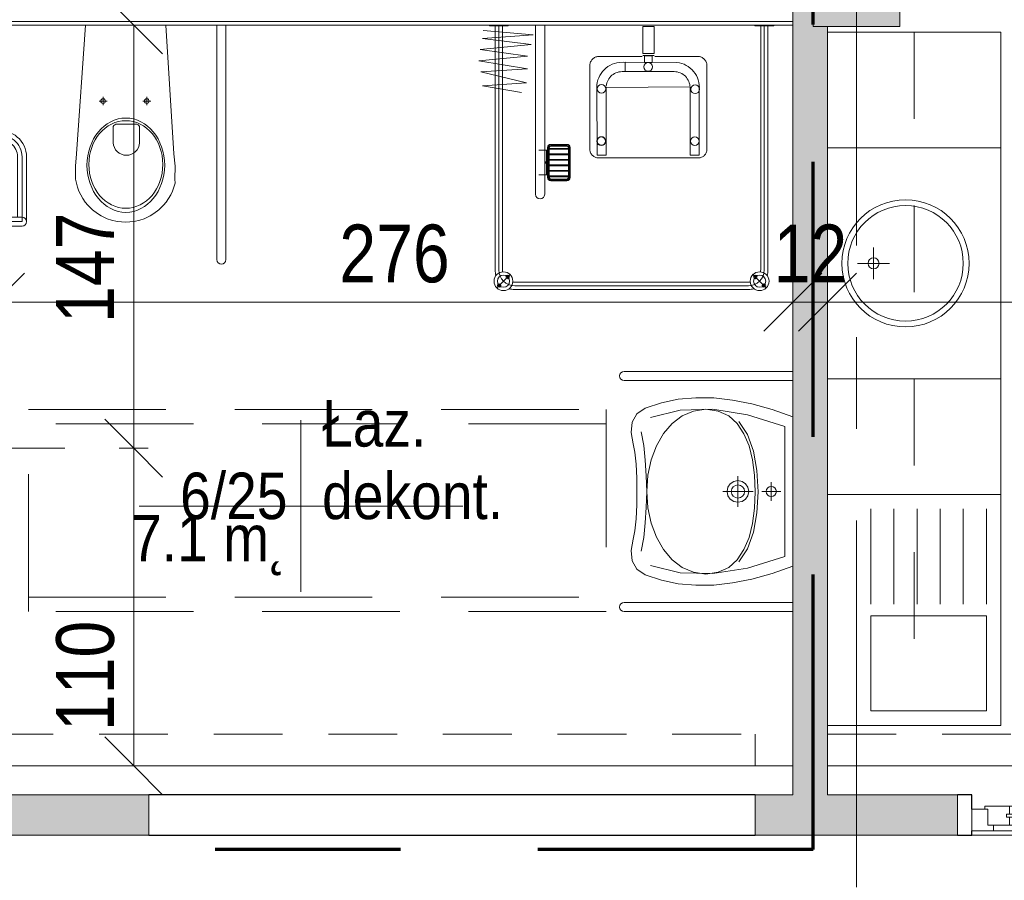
# Model space of a CAD drawing. Header units: centimetres. Extents: x -1631 to 1829, y -257 to 3158.
# Tile 39 of 129: x -302 to 39, y 93 to 391. Entities that reach past the tile are written whole.
import ezdxf

# ---------------------------------------------------------------- set-up
doc = ezdxf.new("R2010")
doc.units = ezdxf.units.CM
for name, pattern in [('Dash', [60, 30, -30]), ('Długa kreska', [142.875, 95.25, -47.625]), ('Oś', [222.25, 127, -31.75, 31.75, -31.75]), ('Ponad', [39.688, 23.813, -15.875]), ('Ukryte', [71.438, 47.625, -23.813])]:
    doc.linetypes.add(name, pattern=pattern)
for name, color, linetype, lineweight in [('A-ANNO-DIMS', 211, 'Continuous', 13), ('A-ANNO-DIMS-100', 211, 'Continuous', 13), ('A-ANNO-NOTE', 131, 'Continuous', 9), ('A-AREA-IDEN', 2, 'Continuous', 13), ('A-DETL', 90, 'Continuous', 9), ('A-DETL-HDLN', 90, 'Ukryte', 9), ('A-FLOR-OVHD', 1, 'Ponad', 9), ('A-GENM', 13, 'Continuous', 9), ('A-GLAZ', 151, 'Continuous', 13), ('A-WALL', 113, 'Continuous', 13), ('A-WALL-FNSH', 113, 'Continuous', 13), ('I-FURN', 30, 'Continuous', 9), ('P-SANR-FIXT', 6, 'Continuous', 9), ('S-COLS', 52, 'Continuous', 13), ('S-GRID', 1, 'Continuous', 13)]:
    doc.layers.add(name, color=color, linetype=linetype, lineweight=lineweight)
doc.layers.add('A-WALL-PATT', color=111, linetype='Continuous', lineweight=13, plot=False)
doc.styles.add('Arial Narrow_5', font='ARIALN.TTF', dxfattribs={"height": 20})
doc.styles.add('Arial_11', font='arial.ttf', dxfattribs={"width": 0.85, "height": 23})
doc.dimstyles.new('Diagonal_1_100__0__wewnętrzne', dxfattribs={"dimscale": 30.48, "dimtxt": 20.468619, "dimasz": 0.656168, "dimexe": 0.164042, "dimexo": 0.0625, "dimgap": 0.032808, "dimtad": 1, "dimdec": 0, "dimdsep": 46, "dimtxsty": 'Arial Narrow_5', "dimblk1": 'OBLIQUE', "dimblk2": 'OBLIQUE', "dimsah": 1, "dimcen": 0.09, "dimazin": 0, "dimtfac": 1, "dimtdec": 4, "dimtix": 1, "dimtmove": 0, "dimatfit": 3, "dimfxl": 0.164042, "dimfxlon": 1, "dimtvp": 1, "dimtolj": 1, "dimtzin": 0, "dimarcsym": 2})
doc.dimstyles.new('Diagonal_1_100__0__wewnętrzne_2', dxfattribs={"dimscale": 30.48, "dimtxt": 20.468619, "dimasz": 0.656168, "dimexe": 0.164042, "dimexo": 0.0625, "dimgap": 0.032808, "dimtad": 1, "dimdec": 0, "dimdsep": 46, "dimtxsty": 'Arial Narrow_5', "dimblk1": 'OBLIQUE', "dimblk2": 'OBLIQUE', "dimsah": 1, "dimcen": 0.09, "dimazin": 0, "dimtfac": 1, "dimtdec": 4, "dimtix": 1, "dimtmove": 2, "dimatfit": 3, "dimfxl": 0.164042, "dimfxlon": 1, "dimtvp": 1, "dimtolj": 1, "dimtzin": 0, "dimarcsym": 2})

# ---------------------------------------------------------------- blocks, each defined once
blk = doc.blocks.new('M_Concrete-rengular-Column - 300 x 400mm-1795933-6_piętro IV __13_80 m_ - stan projektowany')
at = {"layer": 'S-COLS', "lineweight": 9}
blk.add_hatch(color=254, dxfattribs=at).paths.add_polyline_path([(15, -20), (15, 20), (-15, 20), (-15, -20)], flags=0)
for p, q in [((15, 20), (-15, 20)), ((-15, 20), (-15, -20)), ((15, -20), (15, 20)), ((-15, -20), (15, -20))]:
    blk.add_line(p, q, dxfattribs=at)
blk = doc.blocks.new('miska ustępowa dla N_35_5x54 wisząca koło narożna - Type 1-2357502-6_piętro IV __13_80 m_ - stan projektowany')
at = {"layer": 'P-SANR-FIXT'}
for p, q in [((-1.4, -19.5), (-4.56, -64.06)), ((29.22, -64.06), (26.4, -19.5)), ((44.09, -100.7), (44.09, -19.5)), ((47.21, -100.7), (47.21, -19.5)), ((3.32, -45.81), (6.14, -45.81)), ((4.69, -44.4), (4.69, -47.2)), ((18.43, -45.81), (21.25, -45.81)), ((19.8, -44.4), (19.8, -47.2)), ((16.4, -53.83), (9.09, -53.83)), ((8.17, -55.1), (8.17, -60.22)), ((17.32, -60.22), (17.32, -55.1)), ((-4.56, -64.06), (-4.88, -68.39)), ((29.58, -68.39), (29.22, -64.06)), ((-24.94, -65.13), (-24.94, -86)), ((-23.38, -65.13), (-23.38, -87.56)), ((-21.82, -65.13), (-21.82, -87.56)), ((-4.88, -68.39), (-4.82, -72.82)), ((29.53, -72.82), (29.58, -68.39)), ((-4.82, -72.82), (-4.57, -74.18)), ((-4.57, -74.18), (-4.19, -75.59)), ((29.19, -75.59), (29.57, -74.18)), ((29.57, -74.18), (29.53, -72.82)), ((-4.19, -75.59), (-3.69, -76.96)), ((-3.69, -76.96), (-3.07, -78.28)), ((-3.07, -78.28), (-2.34, -79.55)), ((27.34, -79.55), (28.07, -78.28)), ((28.07, -78.28), (28.69, -76.96)), ((28.69, -76.96), (29.19, -75.59)), ((-2.34, -79.55), (-1.51, -80.76)), ((-1.51, -80.76), (-0.58, -81.89)), ((25.58, -81.89), (26.51, -80.76)), ((26.51, -80.76), (27.34, -79.55)), ((-0.58, -81.89), (1.02, -83.46)), ((1.02, -83.46), (2.75, -84.77)), ((2.75, -84.77), (4.01, -85.53)), ((20.99, -85.53), (22.25, -84.77)), ((22.25, -84.77), (23.98, -83.46)), ((23.98, -83.46), (25.58, -81.89)), ((-32.54, -86), (-23.38, -86)), ((-23.38, -87.56), (-32.54, -87.56)), ((4.01, -85.53), (6.13, -86.55)), ((6.13, -86.55), (7.56, -87.01)), ((7.56, -87.01), (9.56, -87.48)), ((9.56, -87.48), (11.02, -87.67)), ((11.02, -87.67), (12.5, -87.75)), ((12.5, -87.75), (13.98, -87.67)), ((13.98, -87.67), (15.44, -87.48)), ((15.44, -87.48), (17.44, -87.01)), ((17.44, -87.01), (18.87, -86.55)), ((18.87, -86.55), (20.99, -85.53)), ((-23.38, -89.12), (-32.54, -89.12))]:
    blk.add_line(p, q, dxfattribs=at)
for centre in [(4.69, -45.81), (19.8, -45.81)]:
    blk.add_circle(centre, 0.825, dxfattribs=at)
for centre, radius, start, end in [((9.34, -54.98), 1.17, 102.2339, 185.8899), ((16.15, -54.98), 1.17, 354.1101, 77.7661), ((-30.79, -65.13), 8.97, 0, 99.9996), ((-30.79, -65.13), 7.41, 0, 102.1327), ((-30.79, -65.13), 5.85, 0, 105.4382), ((12.74, -60), 4.58, 182.8022, 357.1978), ((-23.38, -87.56), 1.56, 0, 90), ((-23.38, -87.56), 1.56, 270, 0), ((45.65, -100.7), 1.56, 180, 360)]:
    blk.add_arc(centre, radius, start, end, dxfattribs=at)
for centre, major_axis, ratio in [((12.55, -68.01), (0, 16.33), 0.823529), ((12.55, -67.76), (0, 15.16), 0.845174)]:
    blk.add_ellipse(centre, major_axis=major_axis, ratio=ratio, dxfattribs=at)
blk = doc.blocks.new('brodzik natryskowy dla N - Type 1-2359082-6_piętro IV __13_80 m_ - stan projektowany')
at = {"layer": 'P-SANR-FIXT'}
for p, q in [((-42.55, -19.8), (-42.55, -19.5)), ((-36.05, -19.8), (-42.55, -19.8)), ((-40.55, -19.8), (-40.55, -104.3)), ((-39.3, -19.5), (-39.3, -104.3)), ((-38.05, -19.8), (-38.05, -104.3)), ((-36.05, -19.5), (-36.05, -19.8)), ((-26.61, -19.7), (-26.61, -78.1)), ((-23.41, -78.1), (-23.41, -19.7)), ((14.45, -20.02), (10.54, -20.02)), ((10.54, -20.02), (10.54, -29.29)), ((14.45, -20.02), (14.45, -29.29)), ((49.36, -19.8), (49.36, -19.5)), ((55.86, -19.8), (49.36, -19.8)), ((51.36, -19.8), (51.36, -104.3)), ((52.61, -19.5), (52.61, -104.5)), ((53.86, -19.8), (53.86, -104.3)), ((55.86, -19.5), (55.86, -19.8)), ((-27.37, -22.89), (-44.99, -24.17)), ((-44.73, -21.36), (-27.37, -22.89)), ((-28.14, -26.21), (-45.75, -28)), ((-44.99, -24.17), (-28.14, -26.21)), ((-29.41, -30.3), (-46.26, -31.83)), ((-45.75, -28), (-29.41, -30.3)), ((-5.92, -30.64), (-6.17, -30.77)), ((-5.66, -30.53), (-5.92, -30.64)), ((-5.39, -30.45), (-5.66, -30.53)), ((-5.12, -30.4), (-5.39, -30.45)), ((-4.84, -30.38), (-5.12, -30.4)), ((10.32, -30.38), (-4.84, -30.38)), ((10.54, -29.29), (14.45, -29.29)), ((14.44, -30.04), (10.55, -30.01)), ((13.8, -30.17), (11.19, -30.17)), ((11.19, -30.17), (11.19, -32.44)), ((13.8, -32.44), (13.8, -30.17)), ((30.14, -30.38), (14.73, -30.38)), ((30.36, -30.45), (30.1, -30.4)), ((30.62, -30.53), (30.14, -30.38)), ((30.87, -30.64), (30.62, -30.53)), ((31.12, -30.78), (30.87, -30.64)), ((-46.26, -31.83), (-29.41, -34.64)), ((-7.7, -32.78), (-7.74, -33.05)), ((-7.74, -33.05), (-7.74, -62.59)), ((-7.62, -32.51), (-7.7, -32.78)), ((-7.51, -32.25), (-7.62, -32.51)), ((-7.38, -32), (-7.51, -32.25)), ((-7.23, -31.75), (-7.38, -32)), ((-7.05, -31.52), (-7.23, -31.75)), ((-6.85, -31.31), (-7.05, -31.52)), ((-6.64, -31.11), (-6.85, -31.31)), ((-6.41, -30.93), (-6.64, -31.11)), ((-6.17, -30.77), (-6.41, -30.93)), ((-2.2, -34.39), (-1.53, -33.88)), ((-1.53, -33.88), (-0.81, -33.45)), ((-0.81, -33.45), (-0.05, -33.08)), ((-0.05, -33.08), (0.75, -32.79)), ((0.75, -32.79), (1.58, -32.57)), ((1.58, -32.57), (2.44, -32.44)), ((2.44, -32.44), (4.41, -32.39)), ((22.33, -32.44), (3.78, -32.39)), ((4.41, -32.39), (4.41, -35.62)), ((11.19, -32.44), (13.8, -32.44)), ((23.2, -32.57), (22.33, -32.44)), ((24.03, -32.79), (23.2, -32.57)), ((24.83, -33.08), (24.03, -32.79)), ((25.59, -33.45), (24.83, -33.08)), ((26.31, -33.88), (25.59, -33.45)), ((26.98, -34.39), (26.31, -33.88)), ((31.36, -30.94), (31.12, -30.78)), ((31.59, -31.12), (31.36, -30.94)), ((31.81, -31.32), (31.59, -31.12)), ((32.01, -31.54), (31.81, -31.32)), ((32.19, -31.77), (32.01, -31.54)), ((32.35, -32.02), (32.19, -31.77)), ((32.49, -32.27), (32.35, -32.02)), ((32.6, -32.54), (32.49, -32.27)), ((32.68, -32.81), (32.6, -32.54)), ((32.74, -33.08), (32.68, -32.81)), ((32.74, -33.36), (32.74, -33.08)), ((32.74, -62.88), (32.74, -33.36)), ((-29.41, -34.64), (-45.5, -35.66)), ((-45.5, -35.66), (-29.67, -39.5)), ((-4.68, -37.72), (-4.32, -36.95)), ((-4.32, -36.95), (-3.88, -36.24)), ((-3.88, -36.24), (-3.38, -35.57)), ((-3.38, -35.57), (-2.82, -34.95)), ((-2.82, -34.95), (-2.2, -34.39)), ((-0.51, -37.24), (-0.87, -37.64)), ((-0.12, -36.88), (-0.51, -37.24)), ((0.31, -36.56), (-0.12, -36.88)), ((0.76, -36.29), (0.31, -36.56)), ((1.25, -36.05), (0.76, -36.29)), ((1.76, -35.86), (1.25, -36.05)), ((2.29, -35.73), (1.76, -35.86)), ((2.84, -35.64), (2.29, -35.73)), ((3.4, -35.61), (2.84, -35.64)), ((4.41, -35.62), (3.4, -35.61)), ((3.78, -35.62), (21.37, -35.62)), ((21.37, -35.62), (21.94, -35.64)), ((21.94, -35.64), (22.49, -35.73)), ((22.49, -35.73), (23.02, -35.86)), ((23.02, -35.86), (23.53, -36.05)), ((23.53, -36.05), (24.01, -36.29)), ((24.01, -36.29), (24.47, -36.56)), ((24.47, -36.56), (24.89, -36.88)), ((24.89, -36.88), (25.29, -37.24)), ((25.29, -37.24), (25.65, -37.64)), ((27.59, -34.95), (26.98, -34.39)), ((28.16, -35.57), (27.59, -34.95)), ((28.66, -36.24), (28.16, -35.57)), ((29.09, -36.95), (28.66, -36.24)), ((29.46, -37.72), (29.09, -36.95)), ((-29.67, -39.5), (-44.99, -40.52)), ((-44.99, -40.52), (-31.46, -42.82)), ((-5.37, -41.1), (-5.32, -40.21)), ((-5.32, -40.21), (-5.19, -39.35)), ((-5.19, -39.35), (-4.98, -38.51)), ((-4.98, -38.51), (-4.68, -37.72)), ((-2.03, -40.05), (-2.11, -40.6)), ((-1.89, -39.51), (-2.03, -40.05)), ((-1.71, -39.01), (-1.89, -39.51)), ((-1.47, -38.52), (-1.71, -39.01)), ((-1.19, -38.06), (-1.47, -38.52)), ((-0.87, -37.64), (-1.19, -38.06)), ((25.65, -37.64), (25.96, -38.06)), ((25.96, -38.06), (26.24, -38.52)), ((26.24, -38.52), (26.48, -39.01)), ((26.48, -39.01), (26.66, -39.51)), ((26.66, -39.51), (26.8, -40.05)), ((26.8, -40.05), (26.88, -40.6)), ((29.75, -38.51), (29.46, -37.72)), ((29.97, -39.35), (29.75, -38.51)), ((30.1, -40.21), (29.97, -39.35)), ((30.15, -41.1), (30.1, -40.21)), ((-5.29, -64.53), (-5.37, -41.1)), ((26.92, -40.93), (-2.15, -41.13)), ((-2.15, -41.13), (-2.15, -64.53)), ((26.92, -64.53), (26.92, -40.93)), ((30.07, -41.13), (30.07, -64.53)), ((-21.31, -60.8), (-15.71, -60.8)), ((-21.31, -61.1), (-15.71, -61.1)), ((-5.23, -59.5), (-5.24, -59.65)), ((-5.24, -59.65), (-5.23, -59.79)), ((-5.21, -59.35), (-5.23, -59.5)), ((-5.23, -59.79), (-5.21, -59.94)), ((-5.18, -59.21), (-5.21, -59.35)), ((-5.21, -59.94), (-5.18, -60.08)), ((-5.13, -59.08), (-5.18, -59.21)), ((-5.18, -60.08), (-5.13, -60.21)), ((-5.07, -58.95), (-5.13, -59.08)), ((-5.13, -60.21), (-5.07, -60.34)), ((-4.99, -58.83), (-5.07, -58.95)), ((-5.07, -60.34), (-4.99, -60.46)), ((-4.91, -58.71), (-4.99, -58.83)), ((-4.99, -60.46), (-4.91, -60.58)), ((-4.81, -58.61), (-4.91, -58.71)), ((-4.91, -60.58), (-4.81, -60.68)), ((-4.71, -58.52), (-4.81, -58.61)), ((-4.81, -60.68), (-4.71, -60.77)), ((-4.6, -58.43), (-4.71, -58.52)), ((-4.71, -60.77), (-4.6, -60.86)), ((-4.48, -58.36), (-4.6, -58.43)), ((-4.6, -60.86), (-4.48, -60.93)), ((-4.35, -58.3), (-4.48, -58.36)), ((-4.48, -60.93), (-4.35, -60.99)), ((-4.21, -58.25), (-4.35, -58.3)), ((-4.35, -60.99), (-4.21, -61.04)), ((-4.07, -58.21), (-4.21, -58.25)), ((-4.21, -61.04), (-4.07, -61.08)), ((-3.93, -58.19), (-4.07, -58.21)), ((-4.07, -61.08), (-3.93, -61.1)), ((-3.78, -58.18), (-3.93, -58.19)), ((-3.93, -61.1), (-3.78, -61.11)), ((-3.78, -61.11), (-3.63, -61.1)), ((-3.48, -58.21), (-3.63, -58.19)), ((-3.63, -61.1), (-3.48, -61.08)), ((-3.34, -58.25), (-3.48, -58.21)), ((-3.48, -61.08), (-3.34, -61.04)), ((-3.21, -58.3), (-3.34, -58.25)), ((-3.34, -61.04), (-3.21, -60.99)), ((-3.08, -58.36), (-3.21, -58.3)), ((-3.21, -60.99), (-3.08, -60.93)), ((-2.96, -58.43), (-3.08, -58.36)), ((-3.08, -60.93), (-2.96, -60.86)), ((-2.85, -58.52), (-2.96, -58.43)), ((-2.96, -60.86), (-2.85, -60.77)), ((-2.74, -58.61), (-2.85, -58.52)), ((-2.85, -60.77), (-2.74, -60.68)), ((-2.65, -58.71), (-2.74, -58.61)), ((-2.74, -60.68), (-2.65, -60.58)), ((-2.56, -58.83), (-2.65, -58.71)), ((-2.65, -60.58), (-2.56, -60.46)), ((-2.49, -58.95), (-2.56, -58.83)), ((-2.56, -60.46), (-2.49, -60.34)), ((-2.43, -59.08), (-2.49, -58.95)), ((-2.49, -60.34), (-2.43, -60.21)), ((-2.38, -59.21), (-2.43, -59.08)), ((-2.43, -60.21), (-2.38, -60.08)), ((-2.34, -59.35), (-2.38, -59.21)), ((-2.38, -60.08), (-2.34, -59.94)), ((-2.32, -59.5), (-2.34, -59.35)), ((-2.34, -59.94), (-2.32, -59.79)), ((-2.31, -59.65), (-2.32, -59.5)), ((-2.32, -59.79), (-2.31, -59.65)), ((-22.41, -62.85), (-25.41, -62.85)), ((-22.81, -71.35), (-22.81, -62.85)), ((-22.61, -71.35), (-22.61, -62.85)), ((-22.41, -72.3), (-22.41, -61.9)), ((-22.11, -72.3), (-22.11, -61.9)), ((-21.81, -72.3), (-21.81, -61.9)), ((-21.81, -62.2), (-15.21, -62.2)), ((-21.81, -62.5), (-15.21, -62.5)), ((-21.81, -64.1), (-15.21, -64.1)), ((-21.81, -64.4), (-15.21, -64.4)), ((-21.31, -61.4), (-15.71, -61.4)), ((-15.21, -61.9), (-15.21, -72.3)), ((-14.91, -61.9), (-14.91, -72.3)), ((-14.61, -61.9), (-14.61, -72.3)), ((-7.74, -62.59), (-7.74, -62.87)), ((-7.74, -62.87), (-7.7, -63.14)), ((-7.7, -63.14), (-7.62, -63.41)), ((-7.62, -63.41), (-7.52, -63.68)), ((-7.52, -63.68), (-7.4, -63.93)), ((-7.4, -63.93), (-7.25, -64.17)), ((-7.25, -64.17), (-7.07, -64.4)), ((-7.07, -64.4), (-6.88, -64.61)), ((-6.88, -64.61), (-6.67, -64.81)), ((-2.15, -64.53), (-5.29, -64.53)), ((26.92, -64.53), (30.07, -64.53)), ((31.64, -64.84), (31.85, -64.64)), ((31.85, -64.64), (32.05, -64.43)), ((32.05, -64.43), (32.22, -64.21)), ((32.22, -64.21), (32.38, -63.96)), ((32.38, -63.96), (32.51, -63.71)), ((32.51, -63.71), (32.61, -63.44)), ((32.61, -63.44), (32.69, -63.17)), ((32.69, -63.17), (32.74, -62.88)), ((-21.81, -66), (-15.21, -66)), ((-21.81, -66.3), (-15.21, -66.3)), ((-21.81, -67.9), (-15.21, -67.9)), ((-6.67, -64.81), (-6.44, -64.99)), ((-6.44, -64.99), (-6.2, -65.14)), ((-6.2, -65.14), (-5.95, -65.27)), ((-5.95, -65.27), (-5.69, -65.38)), ((-5.69, -65.38), (-5.41, -65.46)), ((-5.41, -65.46), (-5.13, -65.51)), ((-5.13, -65.51), (29.82, -65.51)), ((29.82, -65.51), (30.1, -65.51)), ((30.1, -65.51), (30.38, -65.46)), ((30.38, -65.46), (30.65, -65.39)), ((30.65, -65.39), (30.92, -65.28)), ((30.92, -65.28), (31.17, -65.16)), ((31.17, -65.16), (31.41, -65.01)), ((31.41, -65.01), (31.64, -64.84)), ((-22.41, -71.35), (-25.41, -71.35)), ((-21.81, -68.2), (-15.21, -68.2)), ((-21.81, -69.8), (-15.21, -69.8)), ((-21.81, -70.1), (-15.21, -70.1)), ((-21.81, -71.7), (-15.21, -71.7)), ((-21.81, -72), (-15.21, -72)), ((-15.71, -72.8), (-21.31, -72.8)), ((-15.71, -73.1), (-21.31, -73.1)), ((-15.71, -73.4), (-21.31, -73.4)), ((-35.25, -105.75), (-40.13, -110.63)), ((47.11, -108.55), (-33.8, -108.55)), ((48.56, -105.75), (53.43, -110.63)), ((-33.8, -109.8), (47.11, -109.8)), ((47.11, -111.05), (-33.8, -111.05))]:
    blk.add_line(p, q, dxfattribs=at)
for centre, radius in [((12.42, -34), 1.5), ((-3.77, -41.55), 1.5), ((28.71, -41.74), 1.5), ((-3.85, -59.74), 1.5), ((28.59, -59.68), 1.5), ((-37.69, -108.19), 3.25), ((51, -108.19), 3.25), ((-39.18, -109.67), 0.62), ((-37.69, -108.19), 2.1), ((-36.21, -106.7), 0.62), ((-36.21, -106.7), 0.32), ((49.51, -106.7), 0.62), ((51, -108.19), 2.1), ((49.51, -106.7), 0.32), ((52.48, -109.67), 0.62), ((-39.18, -109.67), 0.32), ((52.48, -109.67), 0.32)]:
    blk.add_circle(centre, radius, dxfattribs=at)
for centre, radius, start, end in [((-21.31, -61.9), 1.1, 90, 180), ((-21.31, -61.9), 0.8, 90, 180), ((-15.71, -61.9), 1.1, 360, 90), ((-15.71, -61.9), 0.8, 360, 90), ((-21.31, -61.9), 0.5, 90, 180), ((-15.71, -61.9), 0.5, 360, 90), ((-21.31, -72.3), 1.1, 180, 270), ((-21.31, -72.3), 0.8, 180, 270), ((-21.31, -72.3), 0.5, 180, 270), ((-15.71, -72.3), 0.5, 270, 360), ((-15.71, -72.3), 0.8, 270, 360), ((-15.71, -72.3), 1.1, 270, 360), ((-25.01, -78.1), 1.6, 180, 360), ((-33.8, -104.3), 6.75, 180, 196.4965), ((-33.8, -104.3), 5.5, 180, 270), ((-33.8, -104.3), 4.25, 180, 188.8511), ((47.11, -104.3), 5.5, 270, 360), ((47.11, -104.3), 4.25, 351.1489, 360), ((47.11, -104.3), 6.75, 343.5035, 360), ((-33.8, -104.3), 4.25, 261.1489, 270), ((47.11, -104.3), 4.25, 270, 278.8511), ((-33.8, -104.3), 6.75, 253.5035, 270), ((47.11, -104.3), 6.75, 270, 286.4965)]:
    blk.add_arc(centre, radius, start, end, dxfattribs=at)
blk.add_ellipse((-23.14, -67.1), major_axis=(0, 0.325), ratio=0.224951, dxfattribs=at)
blk = doc.blocks.new('umywalka dla N_65x56 koło - Type 1-1264895-6_piętro IV __13_80 m_ - stan projektowany')
at = {"layer": 'P-SANR-FIXT'}
for p, q in [((-29.1, 64.4), (-29.1, 6)), ((-25.9, 64.4), (-25.9, 6)), ((-11.49, 61.58), (-14.43, 59.97)), ((-7.9, 62.01), (-11.49, 61.58)), ((-3.96, 61.28), (-7.9, 62.01)), ((32.9, 62.01), (28.96, 61.28)), ((36.49, 61.58), (32.9, 62.01)), ((39.43, 59.97), (36.49, 61.58)), ((50.9, 64.4), (50.9, 6)), ((54.1, 6), (54.1, 64.4)), ((-14.43, 59.97), (-16.38, 57.12)), ((-8.14, 58.51), (-3.44, 57.63)), ((-1.14, 60.72), (-3.96, 61.28)), ((3.08, 60.29), (-1.14, 60.72)), ((7.9, 60.04), (3.08, 60.29)), ((12.5, 60.01), (7.9, 60.04)), ((17.1, 60.04), (12.5, 60.01)), ((21.92, 60.29), (17.1, 60.04)), ((26.14, 60.72), (21.92, 60.29)), ((28.96, 61.28), (26.14, 60.72)), ((28.41, 57.63), (33.11, 58.51)), ((41.38, 57.12), (39.43, 59.97)), ((-16.38, 57.12), (-18.22, 51.51)), ((-13.17, 55.28), (-15.64, 44.98)), ((-3.44, 57.63), (1.64, 57.08)), ((1.52, 55.04), (-3.33, 53.22)), ((6.84, 56.17), (1.52, 55.04)), ((1.64, 57.08), (6.99, 56.74)), ((12.52, 56.56), (6.84, 56.17)), ((6.99, 56.74), (12.48, 56.52)), ((12.48, 56.52), (17.98, 56.74)), ((18.18, 56.17), (12.52, 56.56)), ((17.98, 56.74), (23.33, 57.08)), ((23.49, 55.04), (18.18, 56.17)), ((23.33, 57.08), (28.41, 57.63)), ((28.31, 53.22), (23.49, 55.04)), ((40.64, 44.98), (38.17, 55.28)), ((43.22, 51.51), (41.38, 57.12)), ((-18.22, 51.51), (-19.42, 45.69)), ((-3.33, 53.22), (-7.59, 50.79)), ((32.54, 50.79), (28.31, 53.22)), ((44.42, 45.69), (43.22, 51.51)), ((-11.11, 47.81), (-13.79, 44.33)), ((-7.59, 50.79), (-11.11, 47.81)), ((36.03, 47.81), (32.54, 50.79)), ((38.68, 44.33), (36.03, 47.81)), ((-19.42, 45.69), (-19.97, 39.64)), ((-15.64, 44.98), (-15.95, 33.74)), ((-13.79, 44.33), (-15.49, 40.42)), ((40.36, 40.42), (38.68, 44.33)), ((40.95, 33.74), (40.64, 44.98)), ((44.97, 39.64), (44.42, 45.69)), ((-19.97, 39.64), (-19.89, 33.38)), ((-15.49, 40.42), (-16.08, 36.14)), ((40.95, 36.14), (40.36, 40.42)), ((44.89, 33.38), (44.97, 39.64)), ((-16.08, 36.14), (-15.49, 31.83)), ((40.36, 31.83), (40.95, 36.14)), ((-19.89, 33.38), (-19.18, 26.89)), ((-15.95, 33.74), (-14.09, 21.65)), ((-15.49, 31.83), (-13.8, 28.22)), ((38.67, 28.22), (40.36, 31.83)), ((39.09, 21.65), (40.95, 33.74)), ((44.18, 26.89), (44.89, 33.38)), ((-13.8, 28.22), (-11.14, 25.26)), ((9.04, 26.47), (9.85, 27.66)), ((9.85, 27.66), (11.04, 28.47)), ((11.04, 28.47), (12.5, 28.76)), ((11.61, 27.13), (12.5, 27.31)), ((12.5, 30.26), (12.5, 19.76)), ((12.5, 28.76), (13.96, 28.47)), ((12.5, 27.31), (13.39, 27.13)), ((13.96, 28.47), (15.15, 27.66)), ((15.15, 27.66), (15.96, 26.47)), ((36.01, 25.26), (38.67, 28.22)), ((-19.18, 26.89), (-17.85, 20.17)), ((-7.38, 21.71), (-11.89, 24.74)), ((-11.14, 25.26), (-7.63, 22.92)), ((7.16, 25.01), (17.84, 25.01)), ((8.75, 25.01), (9.04, 26.47)), ((9.04, 23.56), (8.75, 25.01)), ((10.2, 25.01), (10.38, 25.91)), ((10.38, 24.12), (10.2, 25.01)), ((10.38, 25.91), (10.87, 26.64)), ((10.87, 23.39), (10.38, 24.12)), ((10.87, 26.64), (11.61, 27.13)), ((13.39, 27.13), (14.13, 26.64)), ((14.13, 26.64), (14.62, 25.91)), ((14.62, 24.12), (14.13, 23.39)), ((14.62, 25.91), (14.8, 25.01)), ((14.8, 25.01), (14.62, 24.12)), ((15.96, 26.47), (16.25, 25.01)), ((16.25, 25.01), (15.96, 23.56)), ((36.76, 24.74), (32.25, 21.71)), ((32.5, 22.92), (36.01, 25.26)), ((42.85, 20.17), (44.18, 26.89)), ((-14.09, 21.65), (-10.01, 8.8)), ((-7.63, 22.92), (-3.39, 21.17)), ((-1.64, 19.63), (-7.38, 21.71)), ((-3.39, 21.17), (1.45, 19.96)), ((9.85, 22.36), (9.04, 23.56)), ((11.04, 21.56), (9.85, 22.36)), ((11.61, 22.89), (10.87, 23.39)), ((12.5, 21.26), (11.04, 21.56)), ((12.5, 22.71), (11.61, 22.89)), ((13.39, 22.89), (12.5, 22.71)), ((13.96, 21.56), (12.5, 21.26)), ((14.13, 23.39), (13.39, 22.89)), ((15.15, 22.36), (13.96, 21.56)), ((15.96, 23.56), (15.15, 22.36)), ((23.42, 19.96), (28.26, 21.17)), ((32.25, 21.71), (26.51, 19.63)), ((28.26, 21.17), (32.5, 22.92)), ((35.01, 8.8), (39.09, 21.65)), ((-17.85, 20.17), (-15.89, 13.2)), ((5.06, 18.42), (-1.64, 19.63)), ((1.45, 19.96), (6.76, 19.26)), ((12.43, 18.04), (5.06, 18.42)), ((6.76, 19.26), (12.43, 19.04)), ((12.43, 19.04), (18.1, 19.26)), ((19.81, 18.42), (12.43, 18.04)), ((18.1, 19.26), (23.42, 19.96)), ((26.51, 19.63), (19.81, 18.42)), ((40.89, 13.2), (42.85, 20.17)), ((10.75, 13.48), (10.89, 14.16)), ((10.89, 14.16), (11.26, 14.71)), ((11.26, 14.71), (11.82, 15.09)), ((11.82, 15.09), (12.5, 15.23)), ((12.5, 16.73), (12.5, 10.22)), ((12.5, 15.23), (13.18, 15.09)), ((13.18, 15.09), (13.74, 14.71)), ((13.74, 14.71), (14.11, 14.16)), ((14.11, 14.16), (14.25, 13.48)), ((-15.89, 13.2), (-13.31, 6)), ((15.75, 13.48), (9.25, 13.48)), ((10.89, 12.8), (10.75, 13.48)), ((11.26, 12.24), (10.89, 12.8)), ((11.82, 11.86), (11.26, 12.24)), ((12.5, 11.72), (11.82, 11.86)), ((13.18, 11.86), (12.5, 11.72)), ((13.74, 12.24), (13.18, 11.86)), ((14.11, 12.8), (13.74, 12.24)), ((14.25, 13.48), (14.11, 12.8)), ((38.31, 6), (40.89, 13.2)), ((-10.01, 8.8), (12.5, 8.8)), ((12.5, 8.8), (35.01, 8.8))]:
    blk.add_line(p, q, dxfattribs=at)
for centre in [(-27.5, 64.4), (52.5, 64.4)]:
    blk.add_arc(centre, 1.6, 360, 180, dxfattribs=at)
blk = doc.blocks.new('Blat - Blat-2412019-6_piętro IV __13_80 m_ - stan projektowany')
at = {"layer": 'I-FURN', "linetype": 'Dash'}
for p, q in [((0, -30), (0, 0)), ((240, 0), (240, -30)), ((240, -30), (0, -30))]:
    blk.add_line(p, q, dxfattribs=at)
blk = doc.blocks.new('Blat - Blat-V4-6_piętro IV __13_80 m_ - stan projektowany')
at = {"layer": 'I-FURN'}
for p, q in [((0, -60), (0, 0)), ((80, 0), (80, -60)), ((80, -60), (0, -60))]:
    blk.add_line(p, q, dxfattribs=at)
blk = doc.blocks.new('Blat - Blat-2328140-6_piętro IV __13_80 m_ - stan projektowany')
at = {"layer": 'I-FURN'}
for p, q in [((0, -60), (0, 0)), ((40, 0), (40, -60)), ((40, -60), (0, -60))]:
    blk.add_line(p, q, dxfattribs=at)
blk = doc.blocks.new('umywalka okrągła d _44cm stal nierdzewna - Type 1-2178342-6_piętro IV __13_80 m_ - stan projektowany')
at = {"layer": 'P-SANR-FIXT'}
for p, q in [((12.5, 16.43), (12.5, 27.43)), ((7, 21.93), (18, 21.93))]:
    blk.add_line(p, q, dxfattribs=at)
for centre, radius in [((12.5, 33), 22), ((12.5, 33), 20), ((12.5, 21.93), 1.9)]:
    blk.add_circle(centre, radius, dxfattribs=at)
blk = doc.blocks.new('zlewozmywak jednokomorowy - Type 1-2430852-6_piętro IV __13_80 m_ - stan projektowany')
at = {"layer": 'A-GENM'}
for p, q in [((52.5, 66), (-27.5, 66)), ((-27.5, 66), (-27.5, 6)), ((52.5, 6), (52.5, 66)), ((10.5, 61), (-22.5, 61)), ((47.5, 61), (14.5, 61)), ((14.5, 61), (14.5, 21)), ((47.5, 21), (47.5, 61)), ((10.5, 53), (-22.5, 53)), ((10.5, 45), (-22.5, 45)), ((10.5, 37), (-22.5, 37)), ((10.5, 29), (-22.5, 29)), ((-22.5, 21), (10.5, 21)), ((14.5, 21), (47.5, 21))]:
    blk.add_line(p, q, dxfattribs=at)
blk = doc.blocks.new('Okno - automatyczna etykieta - 200x165 _projektowane_-2623157-6_piętro IV __13_80 m_ - stan projektowany')
at = {"layer": 'A-GLAZ'}
for p, q in [((-92.5, 5.5), (-100, 5.5)), ((-100, 5.5), (-100, -2)), ((-100, 5.5), (100, 5.5)), ((-87, 3.5), (-94.5, 3.5)), ((-94.5, 3.5), (-94.5, -2)), ((-94.5, -2), (-94.5, 3.5)), ((-94.5, 3.5), (-92.5, 3.5)), ((-92.5, 3.5), (-92.5, 5.5)), ((92.5, 5.5), (-92.5, 5.5)), ((-87, 0.75), (-87, 3.5)), ((87, 3.5), (-87, 3.5)), ((94.5, 3.5), (87, 3.5)), ((87, 3.5), (87, 0.75)), ((100, 5.5), (92.5, 5.5)), ((92.5, 5.5), (92.5, 3.5)), ((92.5, 3.5), (94.5, 3.5)), ((94.5, -2), (94.5, 3.5)), ((94.5, 3.5), (94.5, -2)), ((100, -2), (100, 5.5)), ((88, 0.75), (-88, 0.75)), ((-88, 0.75), (-88, -0.25)), ((-88, -0.25), (-88, 0.75)), ((-88, 0.75), (-87, 0.75)), ((2.5, 2.25), (-2.5, 2.25)), ((-2.5, 2.25), (-2.5, -1.75)), ((2.5, -1.75), (2.5, 2.25)), ((87, 0.75), (88, 0.75)), ((88, -0.25), (88, 0.75)), ((88, 0.75), (88, -0.25)), ((-100, -2), (-94.5, -2)), ((-94.5, -2), (-95.5, -2)), ((-95.5, -2), (-95.5, -3)), ((-95.5, -3), (-87, -3)), ((-88, -0.25), (88, -0.25)), ((-87, -0.25), (-88, -0.25)), ((-87, -3), (-87, -0.25)), ((87, -3), (-87, -3)), ((-2.5, -1.75), (2.5, -1.75)), ((87, -0.25), (87, -3)), ((88, -0.25), (87, -0.25)), ((87, -3), (95.5, -3)), ((95.5, -2), (94.5, -2)), ((94.5, -2), (100, -2)), ((95.5, -3), (95.5, -2))]:
    blk.add_line(p, q, dxfattribs=at)
blk = doc.blocks.new('DIMBLOCK96-6_piętro IV __13_80 m_ - stan projektowany')
at = {"layer": 'A-ANNO-DIMS-100', "transparency": 16777216}
for p, q in [((-22.62, 292.9), (-12.62, 302.9)), ((285.38, 292.9), (295.38, 302.9)), ((-22.62, 287.9), (-22.62, 297.9)), ((285.38, 287.9), (285.38, 297.9)), ((-22.62, 292.9), (-32.62, 282.9)), ((285.38, 292.9), (-22.62, 292.9)), ((-22.62, 292.9), (-22.62, 287.9)), ((285.38, 292.9), (275.38, 282.9)), ((285.38, 292.9), (285.38, 287.9))]:
    blk.add_line(p, q, dxfattribs=at)
at = {"layer": 'A-ANNO-DIMS-100', "color": 0, "transparency": 16777216, "insert": (112.37, 319.75), "char_height": 20, "width": 45.6158, "attachment_point": 1, "line_spacing_factor": 0.974696, "style": 'Arial Narrow_5'}
blk.add_mtext('308', dxfattribs=at)
blk = doc.blocks.new('_Oblique')
at = {"color": 0, "linetype": 'ByBlock', "lineweight": -2}
blk.add_line((-0.5, -0.5), (0.5, 0.5), dxfattribs=at)
blk = doc.blocks.new('DIMBLOCK97-6_piętro IV __13_80 m_ - stan projektowany')
at = {"layer": 'A-ANNO-DIMS-100', "transparency": 16777216}
for p, q in [((-34.62, 292.9), (-24.62, 302.9)), ((-22.62, 292.9), (-12.62, 302.9)), ((-34.62, 287.9), (-34.62, 297.9)), ((-22.62, 287.9), (-22.62, 297.9)), ((-34.62, 292.9), (-44.62, 282.9)), ((-22.62, 292.9), (-34.62, 292.9)), ((-34.62, 292.9), (-34.62, 287.9)), ((-22.62, 292.9), (-32.62, 282.9)), ((-22.62, 292.9), (-22.62, 287.9))]:
    blk.add_line(p, q, dxfattribs=at)
at = {"layer": 'A-ANNO-DIMS-100', "color": 0, "transparency": 16777216, "insert": (-41.29, 319.75), "char_height": 20, "width": 30.4105, "attachment_point": 1, "line_spacing_factor": 0.974696, "style": 'Arial Narrow_5'}
blk.add_mtext('12', dxfattribs=at)
blk = doc.blocks.new('DIMBLOCK98-6_piętro IV __13_80 m_ - stan projektowany')
at = {"layer": 'A-ANNO-DIMS-100', "transparency": 16777216}
for p, q in [((-310.62, 292.9), (-300.62, 302.9)), ((-34.62, 292.9), (-24.62, 302.9)), ((-310.62, 287.9), (-310.62, 297.9)), ((-34.62, 287.9), (-34.62, 297.9)), ((-310.62, 292.9), (-320.62, 282.9)), ((-34.62, 292.9), (-310.62, 292.9)), ((-310.62, 292.9), (-310.62, 287.9)), ((-34.62, 292.9), (-44.62, 282.9)), ((-34.62, 292.9), (-34.62, 287.9))]:
    blk.add_line(p, q, dxfattribs=at)
at = {"layer": 'A-ANNO-DIMS-100', "color": 0, "transparency": 16777216, "insert": (-191.63, 319.75), "char_height": 20, "width": 45.6158, "attachment_point": 1, "line_spacing_factor": 0.974696, "style": 'Arial Narrow_5'}
blk.add_mtext('276', dxfattribs=at)
blk = doc.blocks.new('DIMBLOCK99-6_piętro IV __13_80 m_ - stan projektowany')
at = {"layer": 'A-ANNO-DIMS-100', "transparency": 16777216}
for p, q in [((-322.62, 292.9), (-312.62, 302.9)), ((-310.62, 292.9), (-300.62, 302.9)), ((-322.62, 287.9), (-322.62, 297.9)), ((-310.62, 287.9), (-310.62, 297.9)), ((-322.62, 292.9), (-332.62, 282.9)), ((-310.62, 292.9), (-322.62, 292.9)), ((-322.62, 292.9), (-322.62, 287.9)), ((-310.62, 292.9), (-320.62, 282.9)), ((-310.62, 292.9), (-310.62, 287.9))]:
    blk.add_line(p, q, dxfattribs=at)
at = {"layer": 'A-ANNO-DIMS-100', "color": 0, "transparency": 16777216, "insert": (-329.29, 319.75), "char_height": 20, "width": 30.4105, "attachment_point": 1, "line_spacing_factor": 0.974696, "style": 'Arial Narrow_5'}
blk.add_mtext('12', dxfattribs=at)
blk = doc.blocks.new('METKA_POMIESZCZENIA2 - Rozbudowana krótka - bez ramki-2403173-6_piętro IV __13_80 m_ - stan projektowany')
at = {"layer": 'A-AREA-IDEN'}
for p, q in [((0, 0.425), (0, 0)), ((0.0976, 0), (-0.8, 0)), ((-0.8, 0), (0.8, 0)), ((0, 0), (0, -0.425))]:
    blk.add_line(p, q, dxfattribs=at)
blk = doc.blocks.new('DIMBLOCK177-6_piętro IV __13_80 m_ - stan projektowany')
at = {"layer": 'A-ANNO-DIMS-100', "transparency": 16777216}
for p, q in [((-262.8, 242.33), (-272.8, 252.33)), ((-267.8, 242.33), (-257.8, 242.33)), ((-262.8, 242.33), (-267.8, 242.33)), ((-262.8, 132.33), (-262.8, 242.33)), ((-262.8, 242.33), (-252.8, 232.33)), ((-262.8, 132.33), (-272.8, 142.33)), ((-267.8, 132.33), (-257.8, 132.33)), ((-262.8, 132.33), (-267.8, 132.33)), ((-262.8, 132.33), (-252.8, 122.33))]:
    blk.add_line(p, q, dxfattribs=at)
at = {"layer": 'A-ANNO-DIMS-100', "color": 0, "transparency": 16777216, "insert": (-289.65, 144.35), "char_height": 20, "width": 45.6158, "attachment_point": 1, "rotation": 90, "line_spacing_factor": 0.974696, "style": 'Arial Narrow_5'}
blk.add_mtext('110', dxfattribs=at)
blk = doc.blocks.new('DIMBLOCK178-6_piętro IV __13_80 m_ - stan projektowany')
at = {"layer": 'A-ANNO-DIMS-100', "transparency": 16777216}
for p, q in [((-262.8, 388.83), (-272.8, 398.83)), ((-267.8, 388.83), (-257.8, 388.83)), ((-262.8, 388.83), (-267.8, 388.83)), ((-262.8, 242.33), (-262.8, 388.83)), ((-262.8, 388.83), (-252.8, 378.83)), ((-262.8, 242.33), (-272.8, 252.33)), ((-267.8, 242.33), (-257.8, 242.33)), ((-262.8, 242.33), (-267.8, 242.33)), ((-262.8, 242.33), (-252.8, 232.33))]:
    blk.add_line(p, q, dxfattribs=at)
at = {"layer": 'A-ANNO-DIMS-100', "color": 0, "transparency": 16777216, "insert": (-289.65, 285.68), "char_height": 20, "width": 45.6158, "attachment_point": 1, "rotation": 90, "line_spacing_factor": 0.974696, "style": 'Arial Narrow_5'}
blk.add_mtext('147', dxfattribs=at)

msp = doc.modelspace()

# ---------------------------------------------------------------- hatches: boundary and pattern name
at = {"layer": 'A-WALL-PATT'}
h = msp.add_hatch(color=9, dxfattribs=at)
h.paths.add_polyline_path([(-22.62, 122.33), (-22.62, 388.33), (-27.62, 388.33), (-27.62, 428.33), (-22.62, 428.33), (-22.62, 465.83), (-34.62, 465.83), (-34.62, 122.33)], flags=0)
h.paths.add_polyline_path([(-34.62, 566.83), (-22.62, 566.83), (-22.62, 873.33), (-27.62, 873.33), (-27.62, 903.33), (-22.62, 903.33), (-22.62, 908.33), (-34.62, 908.33), (-34.62, 625.33)], flags=0)
h = msp.add_hatch(color=9, dxfattribs=at)
h.paths.add_polyline_path([(-537.36, 108.33), (-532.62, 108.33), (-532.62, 122.33), (-552.62, 122.33), (-552.62, 108.33)], flags=0)
h.paths.add_polyline_path([(-327.62, 108.33), (-257.62, 108.33), (-257.62, 122.33), (-327.62, 122.33)], flags=0)
h.paths.add_polyline_path([(-47.62, 108.33), (22.38, 108.33), (22.38, 122.33), (-47.62, 122.33)], flags=0)
h.paths.add_polyline_path([(232.38, 108.33), (302.38, 108.33), (302.38, 122.33), (232.38, 122.33)], flags=0)
h.paths.add_polyline_path([(492.38, 108.33), (527.38, 108.33), (527.38, 122.33), (492.38, 122.33)], flags=0)

# ---------------------------------------------------------------- linework, layer by layer
at = {"layer": 'A-ANNO-NOTE', "lineweight": 13}
msp.add_line((-286.62, 242.33), (-376.62, 242.33), dxfattribs=at)
msp.add_line((-286.62, 242.33), (-376.62, 242.33), dxfattribs=at)
at = {"layer": 'A-DETL', "linetype": 'Długa kreska', "lineweight": 70}
for q in [(-27.62, 800.33), (-234.62, 103.33)]:
    msp.add_line((-27.62, 103.33), q, dxfattribs=at)
at = {"layer": 'A-DETL-HDLN'}
for p, q in [((-299.27, 255.73), (-99.27, 255.73)), ((-299.27, 185.73), (-299.27, 255.73)), ((-99.27, 255.73), (-99.27, 185.73)), ((-99.27, 250.73), (-299.27, 250.73)), ((-299.27, 190.73), (-99.27, 190.73)), ((-99.27, 185.73), (-299.27, 185.73))]:
    msp.add_line(p, q, dxfattribs=at)
at = {"layer": 'A-FLOR-OVHD'}
for p, q in [((-552.62, 143.33), (-47.62, 143.33)), ((-47.62, 132.33), (-47.62, 143.33)), ((-22.62, 143.33), (232.38, 143.33))]:
    msp.add_line(p, q, dxfattribs=at)
at = {"layer": 'A-WALL', "lineweight": 9}
for p, q in [((-34.62, 465.83), (-34.62, 122.33)), ((-22.62, 122.33), (-22.62, 388.33)), ((-310.62, 132.33), (-34.62, 132.33)), ((-22.62, 132.33), (285.38, 132.33)), ((-257.62, 122.33), (-310.62, 122.33)), ((-34.62, 122.33), (-47.62, 122.33)), ((22.38, 122.33), (-22.62, 122.33)), ((-327.62, 108.33), (-257.62, 108.33)), ((-47.62, 108.33), (22.38, 108.33)), ((227.38, 108.33), (27.38, 108.33))]:
    msp.add_line(p, q, dxfattribs=at)
at = {"layer": 'A-WALL'}
for p, q in [((-34.62, 390.08), (-310.62, 390.08)), ((-257.62, 108.33), (-257.62, 122.33)), ((-47.62, 122.33), (-47.62, 108.33)), ((22.38, 108.33), (22.38, 122.33))]:
    msp.add_line(p, q, dxfattribs=at)
at = {"layer": 'A-WALL', "color": 7, "lineweight": 25}
for p, q in [((-47.62, 122.33), (-257.62, 122.33)), ((27.38, 122.33), (22.38, 122.33)), ((27.38, 117.33), (27.38, 122.33)), ((27.38, 108.33), (27.38, 109.83)), ((-257.62, 108.33), (-47.62, 108.33)), ((22.38, 108.33), (27.38, 108.33))]:
    msp.add_line(p, q, dxfattribs=at)
at = {"layer": 'A-WALL-FNSH', "color": 250, "lineweight": 9}
msp.add_line((-310.62, 388.83), (-34.62, 388.83), dxfattribs=at)
at = {"layer": 'S-GRID', "linetype": 'Oś'}
msp.add_line((-12.62, 2884.27), (-12.62, 27.13), dxfattribs=at)

# ---------------------------------------------------------------- block references
at = {"layer": 'A-AREA-IDEN', "xscale": 69.99999999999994, "yscale": 69.99999999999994, "zscale": 69.99999999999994}
msp.add_blockref('METKA_POMIESZCZENIA2 - Rozbudowana krótka - bez ramki-2403173-6_piętro IV __13_80 m_ - stan projektowany', (-204.9, 222.28), dxfattribs=at)
at = {"layer": 'A-GENM', "rotation": 269.9999999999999}
msp.add_blockref('zlewozmywak jednokomorowy - Type 1-2430852-6_piętro IV __13_80 m_ - stan projektowany', (-28.62, 198.83), dxfattribs=at)
at = {"layer": 'A-GLAZ', "rotation": 180}
msp.add_blockref('Okno - automatyczna etykieta - 200x165 _projektowane_-2623157-6_piętro IV __13_80 m_ - stan projektowany', (127.38, 115.33), dxfattribs=at)
at = {"layer": 'I-FURN', "linetype": 'Dash', "rotation": 90.00000000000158}
msp.add_blockref('Blat - Blat-2412019-6_piętro IV __13_80 m_ - stan projektowany', (-22.62, 146.33), dxfattribs=at)
at = {"layer": 'I-FURN', "rotation": 90.00000000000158}
for name, p in [('Blat - Blat-2328140-6_piętro IV __13_80 m_ - stan projektowany', (-22.62, 346.33)), ('Blat - Blat-V4-6_piętro IV __13_80 m_ - stan projektowany', (-22.62, 266.33)), ('Blat - Blat-2328140-6_piętro IV __13_80 m_ - stan projektowany', (-22.62, 226.33)), ('Blat - Blat-V4-6_piętro IV __13_80 m_ - stan projektowany', (-22.62, 146.33))]:
    msp.add_blockref(name, p, dxfattribs=at)
at = {"layer": 'P-SANR-FIXT'}
for name, p in [('miska ustępowa dla N_35_5x54 wisząca koło narożna - Type 1-2357502-6_piętro IV __13_80 m_ - stan projektowany', (-278.08, 408.33)), ('brodzik natryskowy dla N - Type 1-2359082-6_piętro IV __13_80 m_ - stan projektowany', (-97.12, 408.33))]:
    msp.add_blockref(name, p, dxfattribs=at)
for name, p, rotation in [('umywalka okrągła d _44cm stal nierdzewna - Type 1-2178342-6_piętro IV __13_80 m_ - stan projektowany', (-28.62, 318.83), 269.9999999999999), ('umywalka dla N_65x56 koło - Type 1-1264895-6_piętro IV __13_80 m_ - stan projektowany', (-28.62, 214.83), 90.00000000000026)]:
    msp.add_blockref(name, p, dxfattribs=dict(at, rotation=rotation))
at = {"layer": 'S-COLS', "lineweight": 9}
msp.add_blockref('M_Concrete-rengular-Column - 300 x 400mm-1795933-6_piętro IV __13_80 m_ - stan projektowany', (-12.62, 408.33), dxfattribs=at)

# ---------------------------------------------------------------- texts
at = {"layer": 'A-AREA-IDEN', "char_height": 16.1, "line_spacing_factor": 0.936439, "style": 'Arial_11'}
for s, insert, width, attachment_point in [('\\pt84.99995,169.9999,255.00008,340.00003,424.99998,509.99993,595.00011,680.00006,765.00001,849.99996,934.99991,1020.00009,1105.00004,1189.99999,1274.99994,1359.99989,1445.00007,1530.00002,1614.99997,1699.99992,1785.0001,1870.00005,1955,2039.99995,2124.9999,2210.00008,2295.00003,2379.99998,2464.99993,2550.00011,2635.00006,2720.00001;Łaz.\\Pdekont.', (-197.6, 217.53), 62.594, 7), ('\\pxqr,t3.69565,7.3913,11.08696,14.78261,18.47826,22.17391,25.86957,29.56522,33.26087,36.95652,40.65217,44.34783,48.04348,51.73913,55.43478,59.13043,62.82609,66.52174,70.21739,73.91304,77.6087,81.30435,85,88.69565,92.3913,96.08696,99.78261,103.47826,107.17391,110.86957,114.56522,118.26087;{6/25}', (-209.56, 217.53), 37.009, 9), ('\\pt84.99995,169.9999,255.00008,340.00003,424.99998,509.99993,595.00011,680.00006,765.00001,849.99996,934.99991,1020.00009,1105.00004,1189.99999,1274.99994,1359.99989,1445.00007,1530.00002,1614.99997,1699.99992,1785.0001,1870.00005,1955,2039.99995,2124.9999,2210.00008,2295.00003,2379.99998,2464.99993,2550.00011,2635.00006,2720.00001;7.1 m˛', (-209.56, 219.2), 53.55, 3)]:
    msp.add_mtext(s, dxfattribs=dict(at, insert=insert, width=width, attachment_point=attachment_point))

# ---------------------------------------------------------------- dimensions: what is measured, and where the dimension line sits
at = {"layer": 'A-ANNO-DIMS'}
for base, p1, p2, override, picture, middle in [((-262.79823187, 388.82555458), (-267.79823187, 242.32555458), (-267.79823187, 388.82555458), {"dimpost": '<>', "dimfxl": 146.5}, 'DIMBLOCK178-6_piętro IV __13_80 m_ - stan projektowany', (-276.31307553, 308.48925159)), ((-262.8, 242.33), (-267.8, 132.33), (-267.8, 242.33), {"dimpost": '<>', "dimfxl": 110}, 'DIMBLOCK177-6_piętro IV __13_80 m_ - stan projektowany', (-276.31, 167.16))]:
    dim = msp.add_linear_dim(base=base, p1=p1, p2=p2, angle=90, dimstyle='Diagonal_1_100__0__wewnętrzne_2', override=override, dxfattribs=at)
    dim.commit()
    dim.dimension.update_dxf_attribs({"geometry": picture, "text_midpoint": middle, "dimtype": 160, "text_rotation": 90})
for base, p1, p2, override, picture, middle in [((-322.62, 292.9), (-310.62, 287.9), (-322.62, 287.9), {"dimpost": '<>', "dimfxl": 12}, 'DIMBLOCK99-6_piętro IV __13_80 m_ - stan projektowany', (-316.62, 303.94)), ((-310.62, 292.9), (-34.62, 287.9), (-310.62, 287.9), {"dimpost": '<>', "dimfxl": 276}, 'DIMBLOCK98-6_piętro IV __13_80 m_ - stan projektowany', (-172.62, 304.11)), ((-34.62, 292.9), (-22.62, 287.9), (-34.62, 287.9), {"dimpost": '<>', "dimfxl": 12}, 'DIMBLOCK97-6_piętro IV __13_80 m_ - stan projektowany', (-28.62, 303.94)), ((-22.62, 292.9), (285.38, 287.9), (-22.62, 287.9), {"dimpost": '<>', "dimfxl": 308}, 'DIMBLOCK96-6_piętro IV __13_80 m_ - stan projektowany', (131.38, 304.11))]:
    dim = msp.add_linear_dim(base=base, p1=p1, p2=p2, dimstyle='Diagonal_1_100__0__wewnętrzne', override=override, dxfattribs=at)
    dim.commit()
    dim.dimension.update_dxf_attribs({"geometry": picture, "text_midpoint": middle})

doc.saveas('drawing.dxf')
